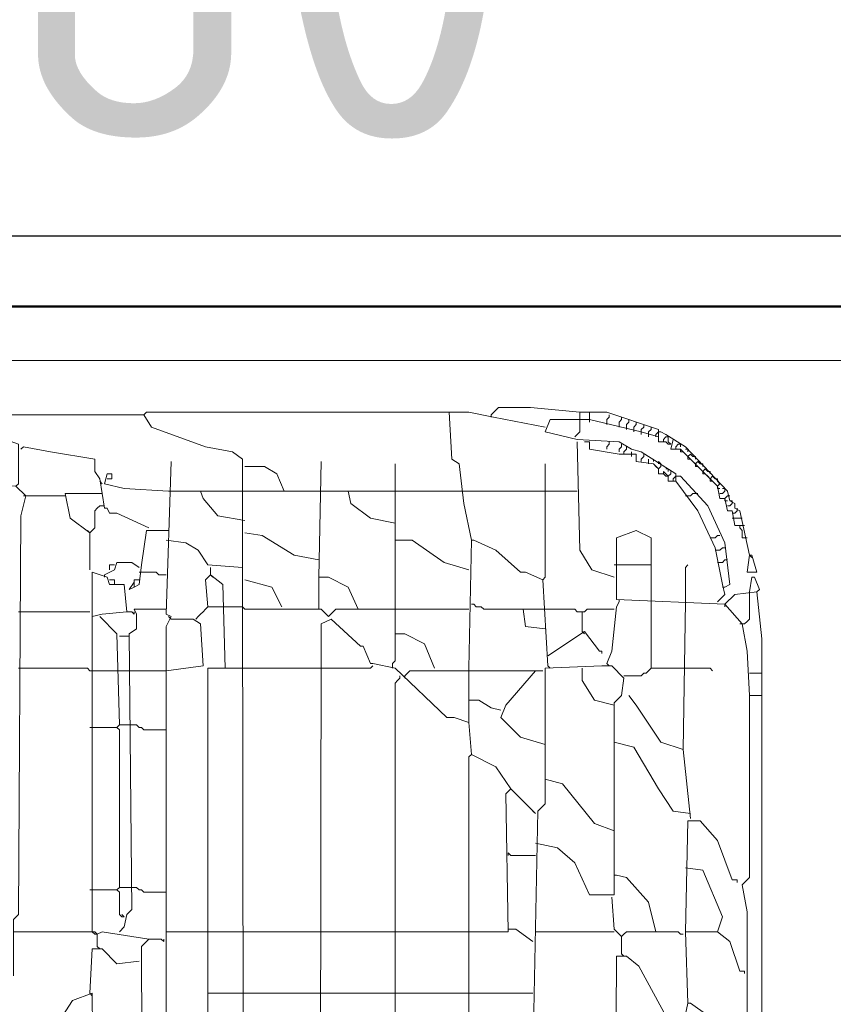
# Model space of a CAD drawing. Header units: millimetres. Extents: x -118752 to 407724, y -73278 to 155058.
# Tile 256 of 256: x 221914 to 222164, y 64443 to 64746. Entities that reach past the tile are written whole.
import ezdxf

# ---------------------------------------------------------------- set-up
doc = ezdxf.new("R2010")
doc.units = ezdxf.units.MM
doc.header["$LTSCALE"] = 10
for name, color, linetype, lineweight in [('CKKOTY', 3, 'Continuous', 25), ('pohledy', 7, 'Continuous', 25), ('V-objekty', 130, 'Continuous', 50)]:
    doc.layers.add(name, color=color, linetype=linetype, lineweight=lineweight)
doc.styles.get("Standard").update_dxf_attribs({"font": 'isocpeur.ttf'})
doc.dimstyles.new('CADKON', dxfattribs={"dimscale": 50, "dimtxt": 2.2, "dimasz": 2.5, "dimexe": 1.8, "dimexo": 5, "dimgap": 0.6, "dimtad": 1, "dimrnd": 1, "dimtxsty": 'Standard', "dimblk1": 'OBLIQUE', "dimblk2": 'OBLIQUE', "dimsah": 1, "dimcen": 2.5, "dimadec": 1, "dimazin": 2, "dimtfac": 1, "dimtdec": 4, "dimtix": 1, "dimtmove": 2, "dimatfit": 3, "dimldrblk": 'OPEN30', "dimfxl": 5, "dimfxlon": 1, "dimtolj": 1, "dimarcsym": 0})

# ---------------------------------------------------------------- blocks, each defined once
blk = doc.blocks.new('_OBLIQUE')
at = {"color": 0, "linetype": 'ByBlock'}
blk.add_line((-0.5, -0.5), (0.5, 0.5), dxfattribs=at)
blk = doc.blocks.new('*D8211')
at = {"layer": 'CKKOTY', "color": 0, "lineweight": -2}
for p, q in [((219966.57, 64929.86), (219966.57, 64589.86)), ((223846.57, 64929.86), (223846.57, 64589.86)), ((219966.57, 64679.86), (223846.57, 64679.86))]:
    blk.add_line(p, q, dxfattribs=at)
at = {"layer": 'Defpoints', "color": 0}
for p in [(223846.57, 68558.16), (219966.57, 66208.16), (223846.57, 64679.86)]:
    blk.add_point(p, dxfattribs=at)
at = {"layer": 'CKKOTY', "color": 0, "lineweight": -2, "xscale": 125, "yscale": 125, "zscale": 125, "rotation": 180}
blk.add_blockref('_OBLIQUE', (219966.57, 64679.86), dxfattribs=at)
at = {"layer": 'CKKOTY', "color": 0, "lineweight": -2, "xscale": 125, "yscale": 125, "zscale": 125}
blk.add_blockref('_OBLIQUE', (223846.57, 64679.86), dxfattribs=at)
at = {"layer": 'CKKOTY', "color": 0, "insert": (221906.57, 64764.86), "char_height": 110, "attachment_point": 5}
blk.add_mtext('\\A1;3880', dxfattribs=at)
blk = doc.blocks.new('_Open90')
at = {"color": 0, "lineweight": -2}
for p, q in [((-0.5, 0.5), (0, 0)), ((0, 0), (-1, 0)), ((0, 0), (-0.5, -0.5))]:
    blk.add_line(p, q, dxfattribs=at)
blk = doc.blocks.new('DWG-RYYQ14-20T_top')
at = {"layer": 'V-objekty'}
blk.add_polyline3d([(4.158458, 5.384368, 0), (4.159529, 5.480728, 0), (4.165953, 5.486081, 0), (4.168094, 5.492505, 0), (4.172377, 5.493576, 0), (4.17666, 5.5, 0), (4.179872, 5.511777, 0), (4.179872, 6.394004, 0), (4.17773, 6.394004, 0), (4.175589, 6.40257, 0), (4.169165, 6.404711, 0), (4.169165, 6.413276, 0), (4.167024, 6.414347, 0), (4.165953, 6.41863, 0), (4.163812, 6.4197, 0), (4.163812, 6.422912, 0), (4.158458, 6.425054, 0), (4.159529, 6.521413, 0), (4.165953, 6.528908, 0), (4.170236, 6.531049, 0), (4.270878, 6.533191, 0), (5.931478, 6.533191, 0)], dxfattribs=at)
at = {"layer": 'V-objekty', "color": 2, "lineweight": 13}
for points in [[(4.283726, 6.503212, 0), (4.284797, 6.517131, 0), (4.289079, 6.517131, 0), (4.296574, 6.511777, 0), (4.299786, 6.511777, 0), (4.304069, 6.509636, 0), (5.904711, 6.509636, 0), (5.906852, 6.503212, 0), (5.916488, 6.503212, 0)], [(4.956103, 6.486081, 0), (4.959315, 6.489293, 0), (4.973233, 6.489293, 0), (4.994647, 6.487152, 0)], [(4.847966, 6.4197, 0), (4.847966, 6.466809, 0), (4.843683, 6.470021, 0), (4.831906, 6.472163, 0), (4.808351, 6.480728, 0), (4.805139, 6.486081, 0), (4.729122, 6.486081, 0), (4.729122, 6.481799, 0), (4.731263, 6.478587, 0), (4.735546, 6.478587, 0), (4.750535, 6.473233, 0), (4.750535, 6.456103, 0), (4.749465, 6.455032, 0)], [(4.805139, 6.486081, 0), (4.80621, 6.487152, 0), (4.937901, 6.487152, 0)], [(4.947537, 6.431478, 0), (4.944325, 6.447537, 0), (4.942184, 6.464668, 0), (4.938972, 6.466809, 0), (4.937901, 6.487152, 0), (4.946467, 6.487152, 0), (4.957173, 6.485011, 0), (4.979657, 6.480728, 0)], [(4.956103, 6.486081, 0), (4.956103, 6.485011, 0)], [(5.054604, 6.404711, 0), (5.057816, 6.407923, 0), (5.056745, 6.412206, 0), (5.053533, 6.428266, 0), (5.046039, 6.444325, 0), (5.036403, 6.457173, 0), (5.036403, 6.460385, 0), (5.021413, 6.470021, 0), (5.017131, 6.471092, 0), (5.011777, 6.474304, 0), (4.993576, 6.475375, 0), (4.979657, 6.478587, 0), (4.981799, 6.48394, 0), (4.998929, 6.48394, 0), (5.021413, 6.478587, 0), (5.028908, 6.476445, 0), (5.028908, 6.479657, 0), (5.006424, 6.487152, 0), (4.994647, 6.487152, 0), (4.994647, 6.48394, 0)], [(4.992505, 6.476445, 0), (4.993576, 6.477516, 0), (4.994647, 6.478587, 0), (4.994647, 6.48394, 0)], [(4.998929, 6.48394, 0), (4.998929, 6.487152, 0)], [(4.998929, 6.48394, 0), (4.998929, 6.482869, 0)], [(5.006424, 6.482869, 0), (5.006424, 6.48394, 0), (5.007495, 6.485011, 0), (5.007495, 6.486081, 0)], [(5.011777, 6.481799, 0), (5.011777, 6.482869, 0), (5.012848, 6.48394, 0), (5.012848, 6.485011, 0)], [(5.014989, 6.480728, 0), (5.014989, 6.481799, 0), (5.01606, 6.482869, 0), (5.01606, 6.48394, 0)], [(5.006424, 6.482869, 0), (5.006424, 6.481799, 0)], [(5.011777, 6.481799, 0), (5.011777, 6.480728, 0)], [(5.014989, 6.480728, 0), (5.014989, 6.479657, 0)], [(5.018201, 6.479657, 0), (5.018201, 6.480728, 0), (5.019272, 6.481799, 0), (5.019272, 6.482869, 0)], [(5.018201, 6.479657, 0), (5.018201, 6.478587, 0)], [(5.021413, 6.478587, 0), (5.021413, 6.479657, 0), (5.022484, 6.480728, 0), (5.022484, 6.481799, 0)], [(5.024625, 6.477516, 0), (5.024625, 6.478587, 0), (5.025696, 6.479657, 0), (5.025696, 6.480728, 0)], [(5.021413, 6.478587, 0), (5.021413, 6.477516, 0)], [(5.024625, 6.477516, 0), (5.024625, 6.476445, 0)], [(5.027837, 6.476445, 0), (5.027837, 6.477516, 0), (5.028908, 6.478587, 0), (5.029979, 6.478587, 0)], [(5.034261, 6.473233, 0), (5.033191, 6.473233, 0), (5.03212, 6.474304, 0), (5.028908, 6.474304, 0), (5.028908, 6.476445, 0)], [(5.068522, 6.425054, 0), (5.06424, 6.444325, 0), (5.062099, 6.445396, 0), (5.062099, 6.447537, 0), (5.059957, 6.448608, 0), (5.058887, 6.452891, 0), (5.040685, 6.472163, 0), (5.03212, 6.477516, 0), (5.029979, 6.478587, 0)], [(5.031049, 6.474304, 0), (5.031049, 6.475375, 0), (5.03212, 6.476445, 0)], [(5.033191, 6.475375, 0), (5.033191, 6.476445, 0), (5.03212, 6.476445, 0)], [(5.034261, 6.473233, 0), (5.033191, 6.474304, 0), (5.033191, 6.475375, 0)], [(5.06424, 6.437901, 0), (5.062099, 6.437901, 0), (5.061028, 6.444325, 0), (5.058887, 6.444325, 0), (5.057816, 6.449679, 0), (5.055675, 6.449679, 0), (5.054604, 6.455032, 0), (5.038544, 6.471092, 0), (5.034261, 6.471092, 0), (5.035332, 6.475375, 0)], [(4.786938, 6.45182, 0), (4.785867, 6.458244, 0), (4.783726, 6.461456, 0), (4.783726, 6.466809, 0), (4.764454, 6.470021, 0), (4.752677, 6.472163, 0), (4.751606, 6.471092, 0)], [(5.009636, 6.415418, 0), (5, 6.41863, 0), (4.994647, 6.427195, 0), (4.993576, 6.474304, 0)], [(5.028908, 6.462527, 0), (5.026767, 6.464668, 0), (5.019272, 6.465739, 0), (5.019272, 6.468951, 0), (5.011777, 6.468951, 0), (4.998929, 6.471092, 0), (4.998929, 6.474304, 0), (4.996788, 6.474304, 0)], [(5.006424, 6.471092, 0), (5.006424, 6.472163, 0), (5.007495, 6.473233, 0), (5.007495, 6.474304, 0)], [(5.011777, 6.470021, 0), (5.011777, 6.471092, 0), (5.012848, 6.472163, 0), (5.012848, 6.473233, 0)], [(5.013919, 6.468951, 0), (5.013919, 6.470021, 0), (5.014989, 6.471092, 0), (5.014989, 6.472163, 0)], [(5.036403, 6.471092, 0), (5.036403, 6.472163, 0), (5.037473, 6.473233, 0)], [(5.038544, 6.472163, 0), (5.038544, 6.473233, 0), (5.037473, 6.473233, 0)], [(5.039615, 6.470021, 0), (5.038544, 6.470021, 0), (5.038544, 6.471092, 0)], [(5.041756, 6.470021, 0), (5.041756, 6.471092, 0), (5.040685, 6.471092, 0)], [(4.783726, 6.109208, 0), (4.782655, 6.234475, 0), (4.77409, 6.231263, 0), (4.769807, 6.224839, 0)], [(5.017131, 6.46788, 0), (5.017131, 6.470021, 0)], [(5.021413, 6.465739, 0), (5.021413, 6.466809, 0), (5.022484, 6.46788, 0), (5.022484, 6.468951, 0)], [(5.024625, 6.464668, 0), (5.024625, 6.466809, 0)], [(5.026767, 6.465739, 0), (5.026767, 6.466809, 0)], [(5.041756, 6.46788, 0), (5.040685, 6.468951, 0), (5.039615, 6.470021, 0)], [(5.041756, 6.46788, 0), (5.042827, 6.468951, 0), (5.043897, 6.46788, 0)], [(5.042827, 6.466809, 0), (5.041756, 6.466809, 0), (5.041756, 6.46788, 0)], [(5.044968, 6.464668, 0), (5.043897, 6.465739, 0), (5.042827, 6.466809, 0)], [(5.044968, 6.466809, 0), (5.044968, 6.46788, 0), (5.043897, 6.46788, 0)], [(4.815846, 5.605996, 0), (4.814775, 5.659529, 0), (4.812634, 5.663812, 0), (4.814775, 5.665953, 0), (4.814775, 6.394004, 0), (4.816916, 6.398287, 0), (4.814775, 6.399358, 0), (4.816916, 6.465739, 0)], [(4.866167, 6.452891, 0), (4.862955, 6.460385, 0), (4.857602, 6.463597, 0), (4.849036, 6.463597, 0)], [(4.898287, 6.401499, 0), (4.894004, 6.411135, 0), (4.885439, 6.415418, 0), (4.881156, 6.415418, 0), (4.882227, 6.465739, 0)], [(4.931478, 6.375803, 0), (4.927195, 6.38651, 0), (4.91863, 6.390792, 0), (4.914347, 6.390792, 0), (4.914347, 6.464668, 0)], [(4.978587, 6.414347, 0), (4.979657, 6.415418, 0), (4.979657, 6.464668, 0)], [(5.028908, 6.462527, 0), (5.027837, 6.463597, 0), (5.026767, 6.464668, 0)], [(5.028908, 6.464668, 0), (5.028908, 6.465739, 0), (5.029979, 6.464668, 0)], [(5.031049, 6.460385, 0), (5.028908, 6.460385, 0), (5.028908, 6.462527, 0), (5.029979, 6.463597, 0), (5.029979, 6.464668, 0)], [(5.033191, 6.461456, 0), (5.033191, 6.462527, 0), (5.03212, 6.462527, 0)], [(5.044968, 6.464668, 0), (5.046039, 6.465739, 0), (5.047109, 6.464668, 0)], [(5.046039, 6.463597, 0), (5.044968, 6.463597, 0), (5.044968, 6.464668, 0)], [(5.04818, 6.461456, 0), (5.047109, 6.462527, 0), (5.046039, 6.463597, 0)], [(5.04818, 6.463597, 0), (5.04818, 6.464668, 0), (5.047109, 6.464668, 0)], [(5.04818, 6.461456, 0), (5.049251, 6.462527, 0), (5.050321, 6.461456, 0)], [(4.815846, 6.452891, 0), (4.796574, 6.453961, 0), (4.788009, 6.456103, 0), (4.789079, 6.460385, 0), (4.791221, 6.460385, 0), (4.791221, 6.458244, 0), (4.789079, 6.458244, 0)], [(5.033191, 6.459315, 0), (5.03212, 6.459315, 0), (5.031049, 6.460385, 0), (5.031049, 6.461456, 0), (5.03212, 6.460385, 0), (5.033191, 6.459315, 0)], [(5.035332, 6.457173, 0), (5.033191, 6.457173, 0), (5.033191, 6.459315, 0), (5.034261, 6.460385, 0), (5.034261, 6.461456, 0)], [(5.035332, 6.457173, 0), (5.035332, 6.458244, 0), (5.036403, 6.459315, 0), (5.037473, 6.459315, 0)], [(5.057816, 6.411135, 0), (5.059957, 6.412206, 0), (5.057816, 6.430407, 0), (5.050321, 6.446467, 0), (5.038544, 6.459315, 0), (5.037473, 6.459315, 0)], [(5.049251, 6.460385, 0), (5.04818, 6.460385, 0), (5.04818, 6.461456, 0)], [(5.051392, 6.458244, 0), (5.050321, 6.459315, 0), (5.049251, 6.460385, 0)], [(5.051392, 6.460385, 0), (5.051392, 6.461456, 0), (5.050321, 6.461456, 0)], [(5.051392, 6.458244, 0), (5.052463, 6.459315, 0), (5.053533, 6.458244, 0)], [(5.052463, 6.457173, 0), (5.051392, 6.457173, 0), (5.051392, 6.458244, 0)], [(5.054604, 6.457173, 0), (5.054604, 6.458244, 0), (5.053533, 6.458244, 0)], [(4.748394, 6.24197, 0), (4.748394, 6.266595, 0), (4.750535, 6.268737, 0), (4.751606, 6.442184, 0), (4.753747, 6.450749, 0), (4.749465, 6.455032, 0), (4.720557, 6.456103, 0), (4.717345, 6.457173, 0)], [(4.786938, 6.456103, 0), (4.785867, 6.457173, 0)], [(5.036403, 6.457173, 0), (5.035332, 6.457173, 0)], [(5.054604, 6.455032, 0), (5.053533, 6.456103, 0), (5.052463, 6.457173, 0)], [(5.054604, 6.455032, 0), (5.055675, 6.456103, 0), (5.054604, 6.457173, 0)], [(5.055675, 6.453961, 0), (5.054604, 6.453961, 0), (5.054604, 6.455032, 0)], [(5.057816, 6.452891, 0), (5.057816, 6.453961, 0), (5.056745, 6.453961, 0)], [(4.753747, 6.450749, 0), (4.752677, 6.450749, 0)], [(4.753747, 6.450749, 0), (4.770878, 6.450749, 0)], [(4.781585, 6.43469, 0), (4.773019, 6.441113, 0), (4.770878, 6.45182, 0), (4.786938, 6.45182, 0), (4.788009, 6.445396, 0), (4.789079, 6.445396, 0), (4.79015, 6.443255, 0), (4.793362, 6.443255, 0), (4.807281, 6.436831, 0)], [(4.815846, 6.452891, 0), (4.829764, 6.452891, 0)], [(4.849036, 6.440043, 0), (4.837259, 6.442184, 0), (4.830835, 6.449679, 0), (4.829764, 6.452891, 0), (4.849036, 6.452891, 0)], [(4.849036, 6.452891, 0), (4.881156, 6.452891, 0)], [(4.881156, 6.452891, 0), (4.894004, 6.452891, 0)], [(4.914347, 6.438972, 0), (4.90364, 6.441113, 0), (4.895075, 6.447537, 0), (4.894004, 6.452891, 0), (4.914347, 6.452891, 0)], [(4.914347, 6.452891, 0), (4.943255, 6.452891, 0)], [(4.943255, 6.452891, 0), (4.979657, 6.452891, 0)], [(4.979657, 6.452891, 0), (4.993576, 6.452891, 0)], [(5.041756, 6.450749, 0), (5.040685, 6.450749, 0)], [(5.041756, 6.450749, 0), (5.042827, 6.450749, 0), (5.043897, 6.45182, 0), (5.044968, 6.45182, 0)], [(5.044968, 6.45182, 0), (5.046039, 6.45182, 0)], [(5.055675, 6.45182, 0), (5.056745, 6.45182, 0), (5.057816, 6.452891, 0)], [(5.057816, 6.449679, 0), (5.058887, 6.450749, 0), (5.059957, 6.450749, 0)], [(5.058887, 6.448608, 0), (5.057816, 6.448608, 0), (5.057816, 6.449679, 0)], [(4.781585, 6.43469, 0), (4.782655, 6.43576, 0), (4.783726, 6.436831, 0), (4.783726, 6.444325, 0), (4.784797, 6.445396, 0), (4.785867, 6.446467, 0), (4.786938, 6.446467, 0)], [(4.786938, 6.446467, 0), (4.788009, 6.446467, 0)], [(5.058887, 6.446467, 0), (5.059957, 6.446467, 0), (5.061028, 6.447537, 0)], [(5.061028, 6.447537, 0), (5.061028, 6.448608, 0), (5.059957, 6.448608, 0)], [(5.063169, 6.444325, 0), (5.063169, 6.445396, 0)], [(5.061028, 6.443255, 0), (5.062099, 6.443255, 0), (5.063169, 6.444325, 0)], [(5.062099, 6.441113, 0), (5.061028, 6.441113, 0)], [(5.062099, 6.441113, 0), (5.06531, 6.441113, 0)], [(5.067452, 6.432548, 0), (5.06531, 6.432548, 0), (5.06531, 6.43576, 0), (5.06424, 6.436831, 0), (5.06424, 6.437901, 0), (5.066381, 6.437901, 0)], [(4.781585, 6.43469, 0), (4.780514, 6.43576, 0)], [(4.781585, 6.43469, 0), (4.781585, 6.41863, 0)], [(4.800857, 6.411135, 0), (4.802998, 6.412206, 0), (4.804069, 6.420771, 0), (4.80621, 6.43576, 0), (4.814775, 6.43576, 0)], [(4.814775, 6.43576, 0), (4.815846, 6.43576, 0)], [(4.881156, 6.422912, 0), (4.87045, 6.425054, 0), (4.856531, 6.433619, 0), (4.849036, 6.43469, 0)], [(5.073876, 5.703426, 0), (5.073876, 6.364026, 0), (5.068522, 6.364026, 0), (5.067452, 6.383298, 0), (5.06531, 6.395075, 0), (5.057816, 6.40364, 0), (5.010707, 6.405782, 0), (5.010707, 6.432548, 0), (5.019272, 6.43576, 0), (5.025696, 6.432548, 0), (5.025696, 6.404711, 0)], [(5.052463, 6.432548, 0), (5.051392, 6.432548, 0)], [(5.052463, 6.432548, 0), (5.053533, 6.432548, 0), (5.054604, 6.433619, 0), (5.055675, 6.433619, 0)], [(4.849036, 5.692719, 0), (4.847966, 6.4197, 0), (4.832976, 6.420771, 0), (4.828694, 6.427195, 0), (4.82334, 6.430407, 0), (4.814775, 6.431478, 0)], [(4.946467, 6.41863, 0), (4.93576, 6.421842, 0), (4.921842, 6.431478, 0), (4.914347, 6.431478, 0)], [(4.946467, 6.375803, 0), (4.947537, 6.431478, 0), (4.948608, 6.431478, 0), (4.958244, 6.427195, 0), (4.968951, 6.417559, 0), (4.971092, 6.417559, 0), (4.978587, 6.414347, 0), (4.980728, 6.376874, 0)], [(5.054604, 6.427195, 0), (5.055675, 6.427195, 0), (5.056745, 6.428266, 0), (5.057816, 6.428266, 0)], [(5.054604, 6.427195, 0), (5.053533, 6.427195, 0)], [(5.068522, 6.425054, 0), (5.069593, 6.425054, 0), (5.071734, 6.417559, 0), (5.067452, 6.417559, 0), (5.068522, 6.425054, 0), (5.069593, 6.423983, 0)], [(4.788009, 6.416488, 0), (4.792291, 6.41863, 0), (4.793362, 6.421842, 0), (4.799786, 6.421842, 0), (4.802998, 6.4197, 0)], [(4.79015, 6.41863, 0), (4.79015, 6.420771, 0), (4.792291, 6.420771, 0)], [(4.834047, 6.416488, 0), (4.834047, 6.4197, 0)], [(5.009636, 6.420771, 0), (5.025696, 6.420771, 0)], [(5.040685, 6.404711, 0), (5.040685, 6.4197, 0), (5.041756, 6.420771, 0)], [(5.055675, 6.421842, 0), (5.054604, 6.421842, 0)], [(5.055675, 6.421842, 0), (5.056745, 6.421842, 0), (5.057816, 6.422912, 0), (5.058887, 6.422912, 0)], [(4.782655, 6.261242, 0), (4.782655, 6.417559, 0), (4.789079, 6.415418, 0), (4.79015, 6.412206, 0), (4.796574, 6.412206, 0), (4.797645, 6.400428, 0), (4.786938, 6.399358, 0), (4.782655, 6.398287, 0)], [(4.788009, 6.416488, 0), (4.788009, 6.415418, 0)], [(4.814775, 6.416488, 0), (4.811563, 6.416488, 0), (4.810493, 6.417559, 0), (4.802998, 6.417559, 0)], [(4.840471, 6.375803, 0), (4.8394, 6.412206, 0), (4.834047, 6.416488, 0), (4.831906, 6.414347, 0), (4.832976, 6.40257, 0), (4.840471, 6.40257, 0)], [(4.834047, 6.416488, 0), (4.835118, 6.415418, 0)], [(4.881156, 6.40257, 0), (4.881156, 6.415418, 0)], [(5.068522, 6.408994, 0), (5.069593, 6.415418, 0), (5.070664, 6.415418, 0), (5.072805, 6.410064, 0), (5.071734, 6.408994, 0)], [(4.792291, 6.412206, 0), (4.792291, 6.414347, 0), (4.79015, 6.414347, 0)], [(4.800857, 6.411135, 0), (4.798715, 6.410064, 0), (4.800857, 6.413276, 0), (4.800857, 6.411135, 0), (4.800857, 6.413276, 0)], [(4.800857, 6.413276, 0), (4.800857, 6.414347, 0), (4.802998, 6.414347, 0)], [(4.865096, 6.40257, 0), (4.860814, 6.411135, 0), (4.849036, 6.414347, 0)], [(5.057816, 6.411135, 0), (5.056745, 6.411135, 0)], [(5.073876, 6.364026, 0), (5.073876, 6.388651, 0), (5.071734, 6.408994, 0), (5.062099, 6.407923, 0), (5.057816, 6.40364, 0)], [(5.06531, 6.395075, 0), (5.066381, 6.395075, 0), (5.067452, 6.396146, 0), (5.068522, 6.397216, 0), (5.068522, 6.408994, 0)], [(4.827623, 6.397216, 0), (4.828694, 6.398287, 0), (4.829764, 6.399358, 0), (4.830835, 6.400428, 0), (4.831906, 6.401499, 0), (4.832976, 6.40257, 0)], [(4.849036, 6.401499, 0), (4.847966, 6.40257, 0), (4.840471, 6.40257, 0)], [(4.881156, 6.40257, 0), (4.881156, 6.401499, 0)], [(4.970021, 6.401499, 0), (4.952891, 6.401499, 0), (4.95182, 6.40257, 0), (4.949679, 6.40257, 0), (4.948608, 6.40364, 0), (4.947537, 6.40364, 0)], [(5.006424, 6.377944, 0), (5.008565, 6.383298, 0), (5.010707, 6.40257, 0), (5.011777, 6.404711, 0)], [(5.011777, 6.404711, 0), (5.011777, 6.405782, 0)], [(5.025696, 6.375803, 0), (5.025696, 6.404711, 0)], [(5.042827, 6.310493, 0), (5.039615, 6.340471, 0), (5.040685, 6.404711, 0)], [(5.057816, 6.40364, 0), (5.057816, 6.40257, 0)], [(4.750535, 6.400428, 0), (4.781585, 6.400428, 0)], [(4.794433, 6.351178, 0), (4.793362, 6.390792, 0), (4.785867, 6.398287, 0)], [(4.794433, 6.261242, 0), (4.796574, 6.263383, 0), (4.797645, 6.268737, 0), (4.799786, 6.270878, 0), (4.798715, 6.390792, 0), (4.801927, 6.392934, 0), (4.801927, 6.399358, 0), (4.800857, 6.401499, 0), (4.814775, 6.401499, 0)], [(4.797645, 6.400428, 0), (4.799786, 6.400428, 0), (4.800857, 6.399358, 0), (4.800857, 6.400428, 0)], [(4.816916, 6.397216, 0), (4.815846, 6.398287, 0)], [(4.849036, 6.401499, 0), (4.882227, 6.401499, 0), (4.885439, 6.398287, 0), (4.888651, 6.401499, 0), (4.914347, 6.401499, 0)], [(4.914347, 6.401499, 0), (4.946467, 6.401499, 0)], [(4.979657, 6.392934, 0), (4.971092, 6.394004, 0), (4.970021, 6.401499, 0), (4.979657, 6.401499, 0)], [(4.995717, 6.400428, 0), (4.993576, 6.400428, 0), (4.992505, 6.401499, 0), (4.979657, 6.401499, 0)], [(4.995717, 6.391863, 0), (4.995717, 6.400428, 0), (4.996788, 6.400428, 0), (4.997859, 6.401499, 0), (5.009636, 6.401499, 0)], [(4.814775, 6.374732, 0), (4.830835, 6.376874, 0), (4.829764, 6.395075, 0), (4.826552, 6.397216, 0), (4.816916, 6.397216, 0)], [(4.881156, 5.692719, 0), (4.882227, 6.395075, 0), (4.88651, 6.397216, 0), (4.899358, 6.385439, 0), (4.900428, 6.385439, 0), (4.90364, 6.377944, 0), (4.904711, 6.377944, 0), (4.914347, 6.375803, 0), (4.936831, 6.35439, 0), (4.940043, 6.35439, 0), (4.946467, 6.352248, 0), (4.947537, 6.33833, 0), (4.958244, 6.332976, 0), (4.964668, 6.32334, 0), (4.962527, 6.321199, 0), (4.963597, 6.261242, 0), (4.881156, 6.261242, 0)], [(5.06531, 6.395075, 0), (5.06424, 6.395075, 0)], [(4.794433, 6.389722, 0), (4.798715, 6.389722, 0)], [(4.913276, 6.376874, 0), (4.913276, 6.377944, 0), (4.914347, 6.379015, 0), (4.914347, 6.390792, 0)], [(4.980728, 6.381156, 0), (4.996788, 6.391863, 0), (5.003212, 6.383298, 0), (5.004283, 6.383298, 0), (5.004283, 6.382227, 0)], [(4.995717, 6.391863, 0), (4.996788, 6.390792, 0)], [(4.881156, 6.375803, 0), (4.90364, 6.375803, 0), (4.904711, 6.376874, 0)], [(4.913276, 6.376874, 0), (4.913276, 6.375803, 0)], [(4.973233, 6.154176, 0), (4.976445, 6.313704, 0), (4.979657, 6.316916, 0), (4.979657, 6.375803, 0), (5.004283, 6.376874, 0), (5.008565, 6.376874, 0), (5.013919, 6.37152, 0), (5.012848, 6.364026, 0), (5.009636, 6.360814, 0), (5.009636, 6.277302, 0), (4.998929, 6.277302, 0), (4.992505, 6.291221, 0), (4.985011, 6.297645, 0), (4.975375, 6.299786, 0)], [(4.980728, 6.376874, 0), (4.981799, 6.375803, 0)], [(5.006424, 6.377944, 0), (5.007495, 6.376874, 0)], [(4.781585, 6.374732, 0), (4.780514, 6.375803, 0), (4.750535, 6.375803, 0)], [(4.781585, 6.374732, 0), (4.794433, 6.374732, 0)], [(4.794433, 6.374732, 0), (4.799786, 6.374732, 0)], [(4.799786, 6.374732, 0), (4.814775, 6.374732, 0)], [(4.832976, 5.755889, 0), (4.832976, 6.375803, 0), (4.849036, 6.375803, 0)], [(4.849036, 6.375803, 0), (4.881156, 6.375803, 0)], [(4.914347, 6.261242, 0), (4.914347, 6.369379, 0), (4.915418, 6.37045, 0), (4.916488, 6.37152, 0), (4.916488, 6.372591, 0)], [(4.979657, 6.342612, 0), (4.968951, 6.345824, 0), (4.960385, 6.35439, 0), (4.962527, 6.359743, 0), (4.975375, 6.374732, 0), (4.920771, 6.374732, 0), (4.91863, 6.372591, 0)], [(4.91863, 6.372591, 0), (4.91863, 6.37152, 0)], [(4.946467, 6.352248, 0), (4.946467, 6.375803, 0)], [(4.975375, 6.374732, 0), (4.978587, 6.374732, 0)], [(5.009636, 6.359743, 0), (5.001071, 6.361884, 0), (4.995717, 6.37045, 0), (4.995717, 6.375803, 0)], [(5.013919, 6.372591, 0), (5.021413, 6.372591, 0), (5.022484, 6.373662, 0), (5.023555, 6.373662, 0), (5.024625, 6.374732, 0), (5.025696, 6.375803, 0), (5.040685, 6.375803, 0)], [(5.040685, 6.375803, 0), (5.051392, 6.375803, 0), (5.052463, 6.374732, 0)], [(5.068522, 6.373662, 0), (5.073876, 6.373662, 0)], [(5.012848, 6.036403, 0), (5.011777, 6.057816, 0), (5.009636, 6.059957, 0), (5.010707, 6.250535, 0), (5.014989, 6.250535, 0), (5.020343, 6.246253, 0), (5.033191, 6.222698, 0), (5.034261, 6.222698, 0), (5.039615, 6.220557, 0), (5.041756, 6.230193, 0), (5.042827, 6.230193, 0), (5.050321, 6.224839, 0), (5.063169, 6.194861, 0), (5.06424, 6.194861, 0), (5.067452, 6.19379, 0), (5.067452, 6.269807, 0), (5.06531, 6.281585, 0), (5.068522, 6.284797, 0), (5.068522, 6.364026, 0)], [(5.039615, 6.340471, 0), (5.029979, 6.343683, 0), (5.019272, 6.359743, 0), (5.01606, 6.364026, 0)], [(4.960385, 6.357602, 0), (4.956103, 6.358672, 0), (4.950749, 6.361884, 0), (4.946467, 6.361884, 0)], [(4.793362, 6.350107, 0), (4.794433, 6.351178, 0), (4.799786, 6.351178, 0)], [(4.814775, 6.349036, 0), (4.805139, 6.349036, 0), (4.804069, 6.350107, 0), (4.802998, 6.350107, 0), (4.801927, 6.351178, 0), (4.799786, 6.351178, 0)], [(4.794433, 6.280514, 0), (4.794433, 6.349036, 0), (4.793362, 6.350107, 0), (4.781585, 6.350107, 0)], [(5.042827, 6.312634, 0), (5.035332, 6.313704, 0), (5.028908, 6.32334, 0), (5.018201, 6.341542, 0), (5.009636, 6.343683, 0)], [(4.946467, 6.261242, 0), (4.946467, 6.337259, 0), (4.947537, 6.33833, 0)], [(5.009636, 6.305139, 0), (5.001071, 6.308351, 0), (4.987152, 6.325482, 0), (4.979657, 6.327623, 0)], [(4.975375, 6.312634, 0), (4.964668, 6.32334, 0)], [(4.975375, 6.312634, 0), (4.974304, 6.313704, 0)], [(5.040685, 6.261242, 0), (5.041756, 6.309422, 0), (5.047109, 6.309422, 0), (5.054604, 6.300857, 0), (5.061028, 6.283726, 0), (5.063169, 6.283726, 0), (5.063169, 6.282655, 0)], [(4.963597, 6.294433, 0), (4.963597, 6.295503, 0), (4.964668, 6.294433, 0), (4.975375, 6.294433, 0)], [(5.054604, 6.261242, 0), (5.056745, 6.267666, 0), (5.04818, 6.288009, 0), (5.040685, 6.289079, 0)], [(5.010707, 6.285867, 0), (5.009636, 6.285867, 0)], [(5.027837, 6.261242, 0), (5.024625, 6.27409, 0), (5.014989, 6.284797, 0), (5.010707, 6.285867, 0)], [(4.796574, 6.267666, 0), (4.795503, 6.267666, 0), (4.794433, 6.268737, 0), (4.794433, 6.278373, 0), (4.793362, 6.279443, 0), (4.781585, 6.279443, 0)], [(4.793362, 6.279443, 0), (4.794433, 6.280514, 0), (4.799786, 6.280514, 0)], [(4.814775, 6.278373, 0), (4.805139, 6.278373, 0), (4.804069, 6.279443, 0), (4.802998, 6.279443, 0), (4.801927, 6.280514, 0), (4.799786, 6.280514, 0)], [(5.012848, 6.259101, 0), (5.009636, 6.262313, 0), (5.008565, 6.276231, 0)], [(4.796574, 6.267666, 0), (4.795503, 6.268737, 0)], [(4.784797, 6.254818, 0), (4.784797, 6.260171, 0), (4.783726, 6.261242, 0), (4.748394, 6.261242, 0)], [(4.784797, 6.260171, 0), (4.783726, 6.260171, 0), (4.782655, 6.261242, 0)], [(4.807281, 6.25803, 0), (4.786938, 6.261242, 0), (4.784797, 6.260171, 0)], [(4.814775, 6.261242, 0), (4.832976, 6.261242, 0)], [(4.832976, 6.261242, 0), (4.849036, 6.261242, 0)], [(4.849036, 6.261242, 0), (4.881156, 6.261242, 0)], [(4.914347, 5.692719, 0), (4.914347, 6.261242, 0)], [(4.946467, 5.783726, 0), (4.948608, 5.793362, 0), (4.946467, 5.795503, 0), (4.946467, 6.261242, 0)], [(4.974304, 6.256959, 0), (4.966809, 6.262313, 0), (4.963597, 6.262313, 0)], [(4.975375, 6.261242, 0), (5.009636, 6.261242, 0)], [(5.012848, 6.251606, 0), (5.012848, 6.259101, 0), (5.013919, 6.260171, 0), (5.014989, 6.261242, 0), (5.037473, 6.261242, 0), (5.038544, 6.260171, 0), (5.039615, 6.260171, 0)], [(5.041756, 6.230193, 0), (5.040685, 6.261242, 0), (5.054604, 6.261242, 0), (5.059957, 6.256959, 0), (5.06424, 6.244111, 0), (5.066381, 6.244111, 0), (5.066381, 6.243041, 0)], [(4.802998, 6.056745, 0), (4.805139, 6.057816, 0), (4.804069, 6.248394, 0), (4.804069, 6.254818, 0), (4.807281, 6.25803, 0), (4.812634, 6.25803, 0), (4.813704, 6.256959, 0), (4.813704, 6.25803, 0)], [(5.012848, 6.259101, 0), (5.011777, 6.260171, 0)], [(4.781585, 6.234475, 0), (4.782655, 6.253747, 0), (4.786938, 6.253747, 0), (4.793362, 6.247323, 0), (4.802998, 6.248394, 0)], [(4.784797, 6.254818, 0), (4.785867, 6.253747, 0)], [(5.012848, 6.251606, 0), (5.013919, 6.250535, 0)], [(4.781585, 6.234475, 0), (4.782655, 6.233405, 0)], [(4.832976, 6.234475, 0), (4.849036, 6.234475, 0)], [(4.849036, 6.234475, 0), (4.881156, 6.234475, 0)], [(4.881156, 6.234475, 0), (4.914347, 6.234475, 0)], [(4.914347, 6.234475, 0), (4.946467, 6.234475, 0)], [(4.946467, 6.234475, 0), (4.974304, 6.234475, 0)]]:
    blk.add_polyline3d(points, dxfattribs=at)

msp = doc.modelspace()

# ---------------------------------------------------------------- linework, layer by layer
at = {"layer": 'pohledy'}
msp.add_lwpolyline([(222846.573, 64658.162), (221476.573, 64658.162), (221476.573, 63833.162), (222846.573, 63833.162)], close=True, dxfattribs=at)

# ---------------------------------------------------------------- block references
at = {"layer": 'V-objekty', "xscale": 707.8773075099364, "yscale": 707.8773075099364, "zscale": 707.8773075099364}
msp.add_blockref('DWG-RYYQ14-20T_top', (218550.565, 60033.465), dxfattribs=at)

# ---------------------------------------------------------------- dimensions: what is measured, and where the dimension line sits
at = {"layer": 'CKKOTY'}
dim = msp.add_linear_dim(base=(223846.573, 64679.855), p1=(219966.573, 66208.162), p2=(223846.573, 68558.162), dimstyle='CADKON', override={"dimscale": 50, "dimexo": 10, "dimtmove": 2, "dimldrblk": 'Open90'}, dxfattribs=at)
dim.commit()
dim.dimension.update_dxf_attribs({"geometry": '*D8211', "text_midpoint": (221906.573, 64764.855)})

doc.saveas('drawing.dxf')
